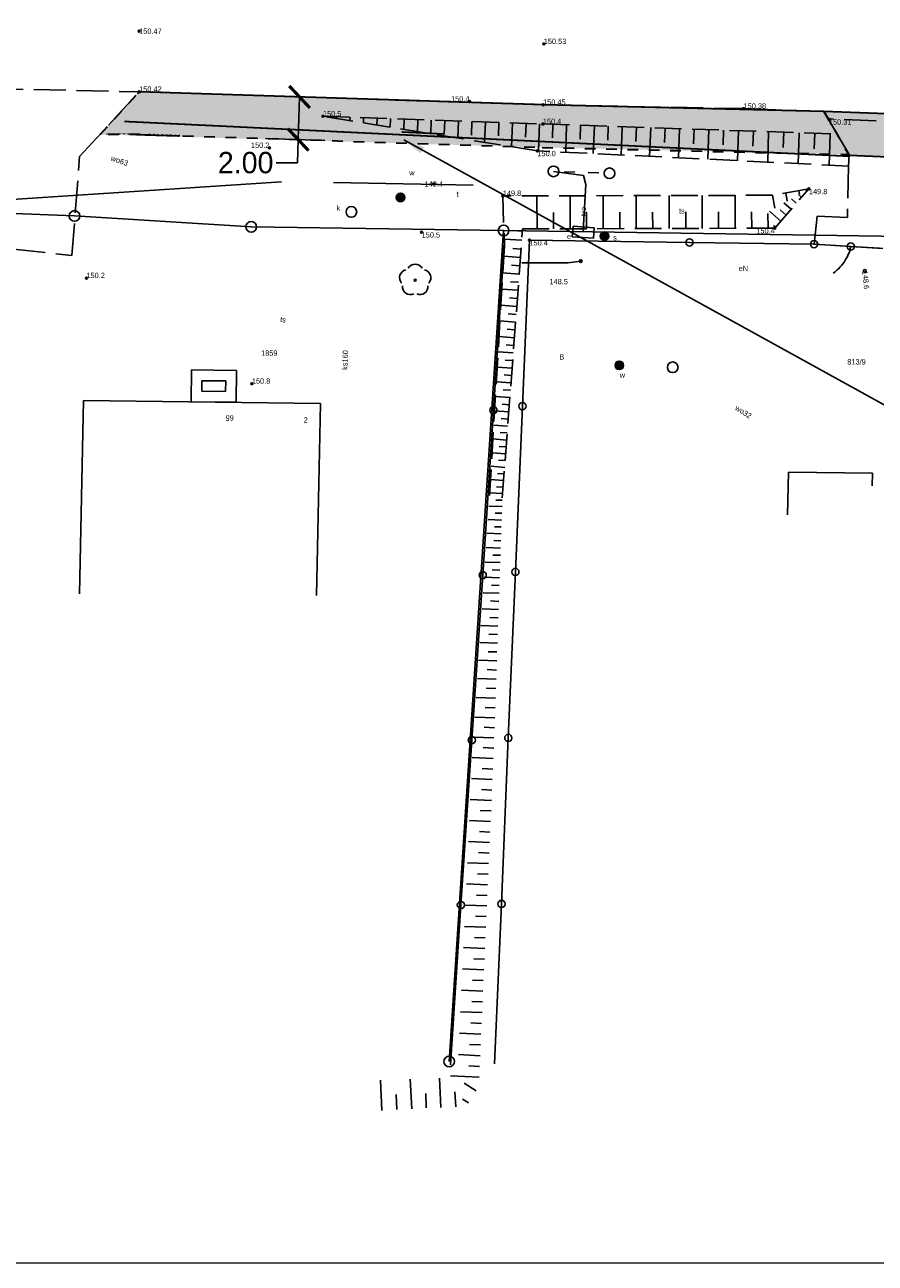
# Model space of a CAD drawing. Extents: x 7583285 to 7585126, y 6019995 to 6020809.
# Tile 4 of 54: x 7583665 to 7583705, y 6020644 to 6020702. Entities that reach past the tile are written whole.
import ezdxf
from ezdxf import colors
from ezdxf.entities.mleader import LeaderData, LeaderLine
from ezdxf.enums import TextEntityAlignment as Align
from ezdxf.math import Vec2, Vec3

# ---------------------------------------------------------------- set-up
doc = ezdxf.new("R2010")
doc.units = 0
doc.header["$MEASUREMENT"] = 0
for name, pattern in [('1_1', [0]), ('1_OTKJ', [2, 1.5, -0.5]), ('1_OTRK', [1.75, 1.25, -0.5]), ('1_OTRKG', [1.75, 1.25, -0.5]), ('3', [1, 0.5, -0.5]), ('3_EGBN', [0]), ('3_EGBS', [0]), ('3_EGBT', [0]), ('3_EGBU_A', [0]), ('4_SULO', [0])]:
    doc.linetypes.add(name, pattern=pattern)
doc.layers.get('0').update_dxf_attribs({"linetype": 'CONTINUOUS', "lineweight": 5})
doc.layers.get('Defpoints').update_dxf_attribs({"linetype": 'CONTINUOUS'})
for name, color, linetype, lineweight in [('0 ciek betonowy', 31, 'CONTINUOUS', 30), ('0 Krawężnik ', 1, 'CONTINUOUS', 30), ('0 Krawężnik najazdowy', 6, 'CONTINUOUS', 30), ('0 obrzeże', 51, '3', 30), ('Dzialki', 3, 'CONTINUOUS', 25), ('wymiar', 7, 'CONTINUOUS', 30)]:
    doc.layers.add(name, color=color, linetype=linetype, lineweight=lineweight)
for name, color, linetype in [('0 ozn pionowe', 7, 'CONTINUOUS'), ('EADTD_T_0', 216, 'CONTINUOUS'), ('EGBB_L_0', 36, '3_EGBU_A'), ('EGBC_E_T_0', 7, 'CONTINUOUS'), ('EGBC_L_0', 7, '3_EGBN'), ('EGBE_L_0', 7, '3_EGBT'), ('EGBE_L_3', 7, '3_EGBS'), ('Numery_dzialek', 7, 'CONTINUOUS'), ('Numery_uzytkow', 3, 'CONTINUOUS'), ('OTK_L_0', 7, '1_OTKJ'), ('OTO_L_0', 7, 'CONTINUOUS'), ('OTO_L_1', 7, 'CONTINUOUS'), ('OTO_L_2', 7, 'CONTINUOUS'), ('OTR_L_1', 7, '1_OTRK'), ('OTR_T_0', 7, 'CONTINUOUS'), ('OTR_T_1', 7, 'CONTINUOUS'), ('OTZ_T_0', 96, 'CONTINUOUS'), ('Punkty', 7, 'CONTINUOUS'), ('SUE_E_T_1', 1, 'CONTINUOUS'), ('SUE_T_4', 1, 'CONTINUOUS'), ('SUEP_E_T_0', 1, 'CONTINUOUS'), ('SUER_T_0', 1, 'CONTINUOUS'), ('SUK_E_T_4', 36, 'CONTINUOUS'), ('SUK_T_3', 36, 'CONTINUOUS'), ('SUKP_E_T_0', 36, 'CONTINUOUS'), ('SUL_L_1', 7, '4_SULO'), ('SUP_T_0', 7, 'CONTINUOUS'), ('SUP_T_2', 7, 'CONTINUOUS'), ('SUS_E_T_0', 7, 'CONTINUOUS'), ('SUS_T_0', 7, 'CONTINUOUS'), ('SUTP_E_T_0', 30, 'CONTINUOUS'), ('SUW_E_T_2', 5, 'CONTINUOUS'), ('SUW_T_5', 5, 'CONTINUOUS'), ('SUWP_E_T_0', 5, 'CONTINUOUS')]:
    doc.layers.add(name, color=color, linetype=linetype)
doc.dimstyles.new('Standard1', dxfattribs={"dimtxt": 1, "dimasz": 1, "dimexe": 1.25, "dimexo": 0.0625, "dimgap": 0.09, "dimtad": 0, "dimtih": 1, "dimtoh": 1, "dimzin": 0, "dimdsep": 46, "dimtxsty": 'Standard', "dimblk1": 'ARCHTICK', "dimblk2": 'ARCHTICK', "dimsah": 1, "dimcen": 0.09, "dimse2": 1, "dimaunit": 2, "dimazin": 0, "dimtfac": 1, "dimtdec": 4, "dimtofl": 0, "dimtmove": 0, "dimatfit": 3, "dimfxl": 1, "dimtolj": 1, "dimtzin": 0, "dimarcsym": 0})

# ---------------------------------------------------------------- blocks, each defined once
blk = doc.blocks.new('GRT')
at = {"linetype": 'Continuous'}
blk.add_circle((0, 0), 0.25, dxfattribs=at)
blk = doc.blocks.new('1_OTRN')
at = {"linetype": 'Continuous'}
blk.add_circle((0, 0), 0.045, dxfattribs=at)
blk = doc.blocks.new('1_OTRS')
at = {"linetype": 'Continuous'}
blk.add_circle((0, 0), 0.045, dxfattribs=at)
blk = doc.blocks.new('1_OTZL')
at = {"linetype": 'Continuous'}
blk.add_circle((0, 0), 0.045, dxfattribs=at)
for centre, start, end in [((0, 0.375), 30.14012, 149.85988), ((-0.357, 0.116), 102.14447, 221.86002), ((0.357, 0.116), 318.13998, 77.85553), ((-0.22, -0.303), 174.14818, 293.85423), ((0.22, -0.303), 246.14577, 5.85182)]:
    blk.add_arc(centre, 0.375, start, end, dxfattribs=at)
blk = doc.blocks.new('4_SUES')
at = {"linetype": 'Continuous'}
for p, q in [((0.5, 0.25), (-0.5, 0.25)), ((-0.5, 0.25), (-0.5, -0.25)), ((0.5, -0.25), (0.5, 0.25)), ((-0.5, -0.25), (0.5, -0.25))]:
    blk.add_line(p, q, dxfattribs=at)
blk = doc.blocks.new('4_SUPS')
at = {"linetype": 'Continuous'}
blk.add_circle((0, 0), 0.0625, dxfattribs=at)
blk = doc.blocks.new('4_SUKS')
at = {"linetype": 'Continuous'}
blk.add_circle((0, 0), 0.25, dxfattribs=at)
blk = doc.blocks.new('4_SUPP')
at = {"linetype": 'Continuous'}
blk.add_circle((0, 0), 0.25, dxfattribs=at)
blk = doc.blocks.new('4_SUPK')
at = {"linetype": 'Continuous'}
blk.add_circle((0, 0), 0.25, dxfattribs=at)
blk = doc.blocks.new('4_SUSU')
at = {"linetype": 'Continuous'}
for radius in [0.2, 0.175, 0.15, 0.125, 0.1, 0.075, 0.05, 0.025, 0.00715]:
    blk.add_circle((0, 0), radius, dxfattribs=at)
blk = doc.blocks.new('4_SUWW')
at = {"linetype": 'Continuous'}
for radius in [0.2, 0.175, 0.15, 0.125, 0.1, 0.075, 0.05, 0.025, 0.00715]:
    blk.add_circle((0, 0), radius, dxfattribs=at)
blk = doc.blocks.new('U-12a_1_bc_2.0_t')
at = {"true_color": 0xffffff}
h = blk.add_hatch(color=7, dxfattribs=at)
h.paths.add_polyline_path([(0, 48), (0, 0), (300, 0), (300, 48)])
h.paths.add_polyline_path([(2000, 0), (2000, 48), (1700, 48), (1700, 0)])
h.paths.add_polyline_path([(700, 0), (700, 48), (500, 48), (500, 0)])
h.paths.add_polyline_path([(1100, 0), (1100, 48), (900, 48), (900, 0)])
h.paths.add_polyline_path([(1500, 0), (1500, 48), (1300, 48), (1300, 0)])
h = blk.add_hatch(color=1)
h.paths.add_polyline_path([(700, 0), (700, 48), (900, 48), (900, 0)])
h.paths.add_polyline_path([(300, 48), (500, 48), (500, 0), (300, 0)])
h.paths.add_polyline_path([(1100, 0), (1100, 48), (1300, 48), (1300, 0)])
h.paths.add_polyline_path([(1500, 0), (1500, 48), (1700, 48), (1700, 0)])
at = {"color": 1}
for p, q in [((300, 48), (300, 0)), ((500, 48), (500, 0)), ((700, 48), (700, 0)), ((900, 48), (900, 0)), ((1100, 48), (1100, 0)), ((1300, 48), (1300, 0)), ((1500, 48), (1500, 0)), ((1700, 48), (1700, 0))]:
    blk.add_line(p, q, dxfattribs=at)
at = {"color": 0}
blk.add_lwpolyline([(0, 0, -1, -1, 0), (2000, 0, -1, -1, 0), (2000, 48, -1, -1, 0), (0, 48, -1, -1, 0)], format="xyseb", close=True, dxfattribs=at)
blk = doc.blocks.new('U-11ak_t')
at = {"color": 0, "const_width": 80}
blk.add_lwpolyline([(0, 0), (2000, 0)], dxfattribs=at)
blk = doc.blocks.new('_ArchTick')
at = {"color": 0, "linetype": 'ByBlock', "const_width": 0.15}
blk.add_lwpolyline([(-0.5, -0.5), (0.5, 0.5)], dxfattribs=at)
blk = doc.blocks.new('*D374')
at = {"layer": 'Defpoints', "color": 0, "transparency": 16777216}
for p in [(7583675.981, 6020698.4), (7583677.582, 6020698.348), (7583675.917, 6020696.402)]:
    blk.add_point(p, dxfattribs=at)
at = {"layer": 'wymiar', "color": 0, "lineweight": -2, "transparency": 16777216}
for p, q in [((7583677.582, 6020698.348), (7583677.517, 6020696.35)), ((7583675.98, 6020696.4), (7583678.767, 6020696.31)), ((7583677.517, 6020696.35), (7583677.482, 6020695.265)), ((7583677.482, 6020695.265), (7583676.482, 6020695.265))]:
    blk.add_line(p, q, dxfattribs=at)
for p, rotation in [((7583677.582, 6020698.348), 88.15514052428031), ((7583677.517, 6020696.35), 268.1551405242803)]:
    blk.add_blockref('_ArchTick', p, dxfattribs=dict(at, rotation=rotation))
at = {"layer": 'wymiar', "color": 0, "transparency": 16777216, "insert": (7583675.059, 6020695.265), "char_height": 1, "attachment_point": 5}
blk.add_mtext('\\A1;2.00', dxfattribs=at)

msp = doc.modelspace()

# ---------------------------------------------------------------- hatches: boundary and pattern name
at = {"lineweight": 30}
h = msp.add_hatch(color=256, dxfattribs=at)
h.dxf.hatch_style = 1
h.set_gradient(color1=(173, 173, 173), color2=(143, 143, 143), one_color=1, tint=0.47)
h.paths.add_polyline_path([(7584184.03, 6020688.51), (7584184.031, 6020686.51), (7584178.714, 6020686.51), (7584176.46, 6020686.51), (7584176.474, 6020685.823), (7584174.546, 6020685.784), (7584174.496, 6020686.51), (7584163.62, 6020686.51), (7584163.65, 6020685.562), (7584159.577, 6020685.433), (7584159.577, 6020686.573), (7584139.588, 6020686.604), (7584132.31, 6020686.604), (7584132.301, 6020685.049), (7584129.979, 6020685.03), (7584129.983, 6020686.611), (7584116.751, 6020686.67), (7584110.397, 6020686.67), (7584107.426, 6020686.51), (7584096, 6020686.51), (7584096.066, 6020684.156), (7584095.028, 6020684.155), (7584094.91, 6020686.47), (7584090.79, 6020686.45), (7584087.38, 6020686.5), (7584076.799, 6020686.5), (7584072.031, 6020686.5), (7584063.27, 6020686.437), (7584063.279, 6020684.188), (7584062.17, 6020684.22), (7584062.172, 6020686.49), (7584049.78, 6020686.5), (7584046.255, 6020686.78), (7584038.409, 6020686.989), (7584034.778, 6020687.086), (7584020.493, 6020687.518), (7584014.844, 6020687.619), (7583996.64, 6020687.906), (7583996.64, 6020685.863), (7583995.64, 6020685.863), (7583995.64, 6020687.886), (7583992.069, 6020687.886), (7583988.622, 6020688.013), (7583985.939, 6020688.013), (7583981.93, 6020687.765), (7583955.77, 6020687.575), (7583955.77, 6020686.07), (7583954.26, 6020686.07), (7583954.249, 6020687.588), (7583940.36, 6020687.47), (7583932.205, 6020686.457), (7583932.202, 6020687.581), (7583908.883, 6020687.917), (7583895.47, 6020688.454), (7583879.431, 6020690.274), (7583871.509, 6020690.557), (7583850.73, 6020691.44), (7583837.31, 6020690.63), (7583824.719, 6020690.63), (7583820.29, 6020690.88), (7583816.81, 6020690.8), (7583808.51, 6020691.09), (7583808.51, 6020688.714), (7583807.301, 6020688.755), (7583807.38, 6020691.12), (7583804.4, 6020691.19), (7583800.384, 6020691.296), (7583800.32, 6020688.87), (7583766.736, 6020690.08), (7583766.953, 6020690.832), (7583767.612, 6020692.057), (7583774.909, 6020692.004), (7583775.984, 6020691.939), (7583779.62, 6020692.04), (7583783.71, 6020692.04), (7583795.5, 6020691.91), (7583800.64, 6020693.44), (7583804.51, 6020693.25), (7583816.78, 6020692.99), (7583820.29, 6020692.88), (7583823.06, 6020692.75), (7583831.23, 6020692.43), (7583837.31, 6020692.745), (7583850.73, 6020693.44), (7583875.346, 6020692.44), (7583879.431, 6020692.274), (7583880.102, 6020692.247), (7583895.705, 6020690.525), (7583905.884, 6020690.209), (7583908.883, 6020690.117), (7583932.826, 6020689.714), (7583948.721, 6020689.587), (7583981.93, 6020689.965), (7583985.902, 6020690.012), (7583988.58, 6020690.044), (7583992.069, 6020690.086), (7583997.407, 6020690.086), (7584009.084, 6020689.773), (7584020.422, 6020689.518), (7584034.778, 6020689.086), (7584046.21, 6020688.78), (7584060.778, 6020688.677), (7584073.362, 6020688.67), (7584090.798, 6020688.67), (7584110.425, 6020688.67), (7584138.543, 6020688.573), (7584165.71, 6020688.573)])
h.paths.add_polyline_path([(7583755.187, 6020695.111), (7583754.885, 6020693.143), (7583760.83, 6020692.23), (7583761.245, 6020690.946), (7583761.322, 6020690.248), (7583751.485, 6020690.549), (7583751.578, 6020693.341), (7583746.91, 6020693.53), (7583726.307, 6020694.557), (7583707.51, 6020695.44), (7583709.508, 6020697.365), (7583734.856, 6020696.127)])
h.paths.add_polyline_path([(7583702.142, 6020697.67), (7583703.303, 6020695.65), (7583688.945, 6020695.982), (7583668.249, 6020696.589), (7583670.04, 6020698.557)])
h = msp.add_hatch(color=256, dxfattribs=at)
h.dxf.hatch_style = 1
h.set_gradient(color1=(204, 102, 102), color2=(155, 77, 77), one_color=1, tint=0.47)
h.paths.add_polyline_path([(7583756.734, 6020695.037), (7583770.674, 6020694.403), (7583770.659, 6020694.392), (7583769.564, 6020693.879), (7583768.593, 6020693.168), (7583767.612, 6020692.057), (7583766.953, 6020690.832), (7583766.728, 6020690.08), (7583761.319, 6020690.248), (7583761.245, 6020690.946), (7583760.83, 6020692.23), (7583760.22, 6020693.28), (7583759.86, 6020693.61), (7583759.854, 6020693.604), (7583758.038, 6020694.755)])
h.paths.add_polyline_path([(7583702.387, 6020697.256, 0.367892), (7583702.425, 6020697.3, 0.097239), (7583702.422, 6020697.317), (7583708.59, 6020697.06), (7583708.15, 6020696.39), (7583707.51, 6020695.44), (7583703.319, 6020695.624), (7583703.32, 6020695.65), (7583702.76, 6020696.61)])
h.paths.add_polyline_path([(7583702.144, 6020697.666), (7583702.918, 6020697.638), (7583706.198, 6020697.505, 0.66896), (7583706.281, 6020697.501), (7583708.812, 6020697.398), (7583709.508, 6020697.365), (7583708.477, 6020696.372), (7583708.15, 6020696.39), (7583708.59, 6020697.06), (7583702.422, 6020697.317, 0.619921), (7583702.341, 6020697.323)])
h.paths.add_polyline_path([(7583800.334, 6020690.03), (7583800.375, 6020691.1), (7583800.382, 6020691.276), (7583804.38, 6020691.19), (7583804.389, 6020690.089), (7583803.097, 6020690.07), (7583801.778, 6020690.051)])
h.paths.add_polyline_path([(7583802.34, 6020688.84, 0.17179), (7583801.778, 6020690.051), (7583800.334, 6020690.03), (7583800.318, 6020688.823), (7583802.169, 6020688.847)])
h.paths.add_polyline_path([(7583804.4, 6020688.75), (7583804.389, 6020690.089), (7583803.097, 6020690.07, 0.402105), (7583802.74, 6020688.824)])
h.paths.add_polyline_path([(7583802.34, 6020688.84, 0.17179), (7583801.778, 6020690.051), (7583803.097, 6020690.07, 0.402105), (7583802.74, 6020688.824), (7583802.169, 6020688.847)])
h.paths.add_polyline_path([(7583702.317, 6020697.362), (7583702.317, 6020696.987), (7583703.484, 6020696.987), (7583703.484, 6020697.362)], flags=24)
h.paths.add_polyline_path([(7583702.317, 6020697.362), (7583702.317, 6020696.987), (7583703.484, 6020696.987), (7583703.484, 6020697.362)], flags=24)
at = {"layer": '0 ciek betonowy', "lineweight": 30}
h = msp.add_hatch(color=256, dxfattribs=at)
h.dxf.hatch_style = 1
h.set_gradient(color1=(255, 191, 127), color2=(239, 179, 119), one_color=1, tint=0.47, name='CYLINDER')
h.paths.add_polyline_path([(7583697.817, 6020695.786), (7583698.317, 6020695.786), (7583698.317, 6020697.787), (7583697.817, 6020697.787)])

# ---------------------------------------------------------------- linework, layer by layer
at = {"lineweight": 9}
msp.add_lwpolyline([(7583879.239, 6020643.695), (7583658.739, 6020643.695), (7583658.739, 6020799.62), (7583879.239, 6020799.62), (7583879.239, 6020643.695)], dxfattribs=at)
at = {"layer": '0 Krawężnik ', "lineweight": 30}
for p, q in [((7583689.035, 6020697.979), (7583670.07, 6020698.59)), ((7583702.142, 6020697.67), (7583688.99, 6020697.98))]:
    msp.add_line(p, q, dxfattribs=at)
at = {"layer": '0 Krawężnik najazdowy', "lineweight": 30}
for p, q in [((7583708.812, 6020697.398), (7583702.142, 6020697.67)), ((7583703.319, 6020695.624), (7583707.51, 6020695.44))]:
    msp.add_line(p, q, dxfattribs=at)
at = {"layer": '0 obrzeże', "lineweight": 30}
for p, q in [((7583668.249, 6020696.589), (7583670.07, 6020698.59)), ((7583702.142, 6020697.67), (7583703.319, 6020695.624)), ((7583670.115, 6020696.589), (7583668.249, 6020696.589)), ((7583670.115, 6020696.589), (7583688.945, 6020695.982)), ((7583688.945, 6020695.982), (7583703.32, 6020695.65))]:
    msp.add_line(p, q, dxfattribs=at)
at = {"layer": 'Dzialki'}
for p, q in [((7583667.04, 6020692.77), (7583662.64, 6020692.94)), ((7583675.32, 6020692.26), (7583667.04, 6020692.77)), ((7583687.14, 6020692.09), (7583675.32, 6020692.26)), ((7583684.59, 6020653.15), (7583687.14, 6020692.09)), ((7583715.31, 6020691.67), (7583687.14, 6020692.09))]:
    msp.add_line(p, q, dxfattribs=at)
at = {"layer": 'EGBB_L_0', "linetype": '3_EGBU_A'}
for p, q in [((7583667.27, 6020675.07), (7583667.46, 6020684.13)), ((7583667.46, 6020684.13), (7583678.56, 6020683.99)), ((7583678.56, 6020683.99), (7583678.38, 6020674.98))]:
    msp.add_line(p, q, dxfattribs=at)
at = {"layer": 'EGBC_L_0', "linetype": '3_EGBN'}
for p, q in [((7583667.27, 6020675.07), (7583667.46, 6020684.13)), ((7583667.46, 6020684.13), (7583678.56, 6020683.99)), ((7583678.56, 6020683.99), (7583678.38, 6020674.98))]:
    msp.add_line(p, q, dxfattribs=at)
at = {"layer": 'EGBE_L_0', "linetype": '3_EGBT'}
for p, q in [((7583672.5, 6020684.06), (7583672.52, 6020685.56)), ((7583672.52, 6020685.56), (7583674.63, 6020685.53)), ((7583674.63, 6020685.53), (7583674.62, 6020684.04)), ((7583673, 6020684.56), (7583673.01, 6020685.05)), ((7583673.01, 6020685.05), (7583674.13, 6020685.04)), ((7583674.13, 6020685.04), (7583674.12, 6020684.54)), ((7583674.12, 6020684.54), (7583673, 6020684.56)), ((7583674.62, 6020684.04), (7583672.5, 6020684.06))]:
    msp.add_line(p, q, dxfattribs=at)
at = {"layer": 'EGBE_L_3', "linetype": '3_EGBS'}
for p, q in [((7583700.49, 6020680.77), (7583700.44, 6020678.76)), ((7583704.42, 6020680.72), (7583700.49, 6020680.77)), ((7583704.41, 6020680.12), (7583704.42, 6020680.72))]:
    msp.add_line(p, q, dxfattribs=at)
at = {"layer": 'OTK_L_0', "linetype": '1_OTKJ'}
for p, q in [((7583637.14, 6020699.32), (7583670.114, 6020698.581)), ((7583667.28, 6020695.55), (7583670.07, 6020698.59)), ((7583670.07, 6020698.59), (7583688.99, 6020697.98)), ((7583688.99, 6020697.98), (7583698.38, 6020697.8)), ((7583698.38, 6020697.8), (7583706.24, 6020697.52)), ((7583708.59, 6020697.06), (7583702.35, 6020697.32)), ((7583702.35, 6020697.32), (7583702.76, 6020696.61)), ((7583702.76, 6020696.61), (7583703.32, 6020695.65)), ((7583666.92, 6020690.92), (7583667.28, 6020695.55)), ((7583703.32, 6020695.65), (7583703.29, 6020695.11)), ((7583703.29, 6020695.11), (7583703.24, 6020692.7)), ((7583701.82, 6020692.76), (7583701.68, 6020691.45)), ((7583703.24, 6020692.7), (7583701.82, 6020692.76)), ((7583701.68, 6020691.45), (7583703.4, 6020691.34)), ((7583703.4, 6020691.34), (7583707.35, 6020691.1)), ((7583664.18, 6020691.22), (7583666.92, 6020690.92))]:
    msp.add_line(p, q, dxfattribs=at)
at = {"layer": 'OTO_L_0'}
for p, q in [((7583686.66, 6020683.67), (7583687.17, 6020691.4)), ((7583688.02, 6020683.86), (7583688.35, 6020691.64)), ((7583688.35, 6020691.64), (7583695.85, 6020691.53)), ((7583695.85, 6020691.53), (7583701.68, 6020691.45)), ((7583687.69, 6020676.09), (7583688.02, 6020683.86)), ((7583686.16, 6020675.94), (7583686.66, 6020683.67)), ((7583685.65, 6020668.21), (7583686.16, 6020675.94)), ((7583687.36, 6020668.31), (7583687.69, 6020676.09)), ((7583685.14, 6020660.48), (7583685.65, 6020668.21)), ((7583687.04, 6020660.53), (7583687.36, 6020668.31)), ((7583686.72, 6020653.04), (7583687.04, 6020660.53)), ((7583684.65, 6020653), (7583685.14, 6020660.48))]:
    msp.add_line(p, q, dxfattribs=at)
for centre in [(7583695.85, 6020691.53), (7583686.66, 6020683.67), (7583688.02, 6020683.86), (7583687.69, 6020676.09), (7583686.16, 6020675.94), (7583685.65, 6020668.21), (7583687.36, 6020668.31), (7583685.14, 6020660.48), (7583687.04, 6020660.53)]:
    msp.add_circle(centre, 0.17, dxfattribs=at)
at = {"layer": 'OTO_L_1'}
msp.add_line((7583704.75, 6020691.26), (7583703.4, 6020691.34), dxfattribs=at)
msp.add_circle((7583703.4, 6020691.34), 0.17, dxfattribs=at)
at = {"layer": 'OTO_L_2'}
for p, q in [((7583702.43, 6020691.4), (7583701.68, 6020691.45)), ((7583702.7, 6020691.39), (7583702.43, 6020691.4)), ((7583703.4, 6020691.34), (7583702.65, 6020691.39)), ((7583703.37, 6020691.24), (7583703.35, 6020691.14)), ((7583703.4, 6020691.34), (7583703.37, 6020691.24)), ((7583703.14, 6020690.7), (7583703.09, 6020690.61)), ((7583703.19, 6020690.78), (7583703.14, 6020690.7)), ((7583703.24, 6020690.87), (7583703.19, 6020690.78)), ((7583703.28, 6020690.96), (7583703.24, 6020690.87)), ((7583703.32, 6020691.05), (7583703.28, 6020690.96)), ((7583703.35, 6020691.14), (7583703.32, 6020691.05)), ((7583702.6, 6020690.11), (7583702.57, 6020690.09)), ((7583702.68, 6020690.17), (7583702.6, 6020690.11)), ((7583702.76, 6020690.24), (7583702.68, 6020690.17)), ((7583702.83, 6020690.3), (7583702.76, 6020690.24)), ((7583702.9, 6020690.38), (7583702.83, 6020690.3)), ((7583702.96, 6020690.45), (7583702.9, 6020690.38)), ((7583703.03, 6020690.53), (7583702.96, 6020690.45)), ((7583703.09, 6020690.61), (7583703.03, 6020690.53))]:
    msp.add_line(p, q, dxfattribs=at)
for centre in [(7583701.68, 6020691.45), (7583703.4, 6020691.34)]:
    msp.add_circle(centre, 0.17, dxfattribs=at)
at = {"layer": 'OTR_L_1', "linetype": '1_OTRKG'}
for p, q in [((7583678.68, 6020697.44), (7583688.98, 6020697.08)), ((7583688.98, 6020697.08), (7583702.76, 6020696.61)), ((7583701.44, 6020694.04), (7583699.74, 6020693.74)), ((7583699.84, 6020692.2), (7583701.44, 6020694.04)), ((7583687.08, 6020679.56), (7583688.03, 6020692.16)), ((7583688.03, 6020692.16), (7583699.84, 6020692.2))]:
    msp.add_line(p, q, dxfattribs=at)
at = {"layer": 'OTR_L_1', "linetype": '1_OTRK'}
for p, q in [((7583688.72, 6020695.82), (7583678.68, 6020697.44)), ((7583702.76, 6020696.61), (7583703.32, 6020695.65)), ((7583703.29, 6020695.11), (7583688.72, 6020695.82)), ((7583703.32, 6020695.65), (7583703.29, 6020695.11)), ((7583699.74, 6020693.74), (7583687.1, 6020693.71)), ((7583687.1, 6020693.71), (7583687.18, 6020691.37)), ((7583687.18, 6020691.37), (7583686.48, 6020679.67))]:
    msp.add_line(p, q, dxfattribs=at)
at = {"layer": 'OTR_L_1', "linetype": '1_1'}
for p, q in [((7583679.31, 6020697.42), (7583679.31, 6020697.34)), ((7583679.95, 6020697.4), (7583679.94, 6020697.24)), ((7583680.58, 6020697.37), (7583680.57, 6020697.13)), ((7583681.22, 6020697.35), (7583681.2, 6020697.03)), ((7583681.85, 6020697.33), (7583681.83, 6020696.93)), ((7583682.48, 6020697.31), (7583682.47, 6020696.83)), ((7583683.12, 6020697.28), (7583683.1, 6020696.73)), ((7583683.75, 6020697.26), (7583683.73, 6020696.63)), ((7583684.38, 6020697.24), (7583684.36, 6020696.61)), ((7583685.02, 6020697.22), (7583684.99, 6020696.42)), ((7583685.65, 6020697.2), (7583685.63, 6020696.56)), ((7583686.29, 6020697.17), (7583686.25, 6020696.22)), ((7583686.92, 6020697.15), (7583686.9, 6020696.52)), ((7583687.55, 6020697.13), (7583687.51, 6020696.01)), ((7583688.19, 6020697.11), (7583688.16, 6020696.47)), ((7583688.82, 6020697.09), (7583688.78, 6020695.82)), ((7583689.45, 6020697.06), (7583689.43, 6020696.43)), ((7583690.09, 6020697.04), (7583690.05, 6020695.76)), ((7583690.74, 6020697.02), (7583690.72, 6020696.37)), ((7583691.39, 6020697), (7583691.34, 6020695.69)), ((7583692.04, 6020696.98), (7583692.02, 6020696.32)), ((7583692.7, 6020696.95), (7583692.65, 6020695.63)), ((7583693.36, 6020696.93), (7583693.34, 6020696.26)), ((7583694.03, 6020696.91), (7583693.98, 6020695.56)), ((7583694.7, 6020696.89), (7583694.68, 6020696.21)), ((7583695.38, 6020696.86), (7583695.33, 6020695.5)), ((7583696.06, 6020696.84), (7583696.04, 6020696.15)), ((7583696.75, 6020696.82), (7583696.7, 6020695.43)), ((7583697.44, 6020696.79), (7583697.42, 6020696.1)), ((7583698.14, 6020696.77), (7583698.09, 6020695.36)), ((7583698.85, 6020696.75), (7583698.82, 6020696.04)), ((7583699.55, 6020696.72), (7583699.51, 6020695.29)), ((7583700.27, 6020696.7), (7583700.24, 6020695.98)), ((7583700.99, 6020696.67), (7583700.94, 6020695.22)), ((7583701.71, 6020696.65), (7583701.69, 6020695.92)), ((7583702.44, 6020696.62), (7583702.39, 6020695.15)), ((7583688.71, 6020692.16), (7583688.7, 6020693.71)), ((7583690.26, 6020692.17), (7583690.25, 6020693.72)), ((7583691.81, 6020692.17), (7583691.8, 6020693.72)), ((7583693.35, 6020692.18), (7583693.35, 6020693.72)), ((7583694.9, 6020692.18), (7583694.89, 6020693.73)), ((7583696.44, 6020692.19), (7583696.44, 6020693.73)), ((7583697.98, 6020692.19), (7583697.98, 6020693.74)), ((7583699.74, 6020693.74), (7583699.85, 6020693.14)), ((7583700.36, 6020693.85), (7583700.42, 6020693.46)), ((7583700.85, 6020693.37), (7583700.62, 6020693.57)), ((7583701.1, 6020693.65), (7583700.96, 6020693.77)), ((7583700.97, 6020693.96), (7583701, 6020693.79)), ((7583701.34, 6020693.93), (7583701.3, 6020693.96)), ((7583700.12, 6020692.52), (7583699.59, 6020692.99)), ((7583700.37, 6020692.8), (7583700.09, 6020693.05)), ((7583700.61, 6020693.09), (7583700.27, 6020693.38)), ((7583689.48, 6020692.16), (7583689.48, 6020692.94)), ((7583691.03, 6020692.17), (7583691.03, 6020692.94)), ((7583692.58, 6020692.18), (7583692.58, 6020692.95)), ((7583694.13, 6020692.18), (7583694.12, 6020692.95)), ((7583695.67, 6020692.19), (7583695.67, 6020692.96)), ((7583697.21, 6020692.19), (7583697.21, 6020692.96)), ((7583698.76, 6020692.2), (7583698.75, 6020692.97)), ((7583699.53, 6020692.2), (7583699.52, 6020692.89)), ((7583688.02, 6020692.06), (7583687.59, 6020692.09)), ((7583699.88, 6020692.24), (7583699.78, 6020692.33)), ((7583687.99, 6020691.63), (7583687.17, 6020691.69)), ((7583687.96, 6020691.22), (7583687.57, 6020691.25)), ((7583687.93, 6020690.82), (7583687.15, 6020690.88)), ((7583687.87, 6020690.05), (7583687.1, 6020690.11)), ((7583687.9, 6020690.43), (7583687.51, 6020690.46)), ((7583687.84, 6020689.67), (7583687.46, 6020689.69)), ((7583687.81, 6020689.29), (7583687.06, 6020689.34)), ((7583687.78, 6020688.91), (7583687.41, 6020688.94)), ((7583687.76, 6020688.53), (7583687.01, 6020688.59)), ((7583687.7, 6020687.79), (7583686.97, 6020687.85)), ((7583687.73, 6020688.16), (7583687.36, 6020688.19)), ((7583687.67, 6020687.43), (7583687.31, 6020687.46)), ((7583687.65, 6020687.06), (7583686.93, 6020687.12)), ((7583687.62, 6020686.7), (7583687.26, 6020686.73)), ((7583687.59, 6020686.35), (7583686.88, 6020686.4)), ((7583687.57, 6020685.99), (7583687.21, 6020686.02)), ((7583687.54, 6020685.64), (7583686.84, 6020685.69)), ((7583687.49, 6020684.95), (7583686.8, 6020685)), ((7583687.51, 6020685.29), (7583687.17, 6020685.32)), ((7583687.43, 6020684.26), (7583686.76, 6020684.31)), ((7583687.46, 6020684.6), (7583687.12, 6020684.63)), ((7583687.41, 6020683.92), (7583687.07, 6020683.95)), ((7583687.38, 6020683.59), (7583686.72, 6020683.64)), ((7583687.36, 6020683.25), (7583687.03, 6020683.28)), ((7583687.33, 6020682.92), (7583686.68, 6020682.97)), ((7583687.31, 6020682.6), (7583686.98, 6020682.62)), ((7583687.28, 6020682.27), (7583686.64, 6020682.32)), ((7583687.26, 6020681.95), (7583686.94, 6020681.97)), ((7583687.24, 6020681.63), (7583686.6, 6020681.67)), ((7583687.19, 6020680.99), (7583686.56, 6020681.04)), ((7583687.21, 6020681.31), (7583686.9, 6020681.33)), ((7583687.14, 6020680.37), (7583686.52, 6020680.42)), ((7583687.16, 6020680.68), (7583686.85, 6020680.7)), ((7583687.09, 6020679.76), (7583686.49, 6020679.8)), ((7583687.12, 6020680.06), (7583686.81, 6020680.08)), ((7583687.07, 6020679.15), (7583686.45, 6020679.17)), ((7583687.08, 6020679.45), (7583686.77, 6020679.46)), ((7583687.04, 6020678.52), (7583686.41, 6020678.54)), ((7583687.06, 6020678.84), (7583686.74, 6020678.85)), ((7583687.02, 6020677.88), (7583686.36, 6020677.9)), ((7583687.03, 6020678.2), (7583686.71, 6020678.21)), ((7583687.01, 6020677.55), (7583686.68, 6020677.56)), ((7583687, 6020677.21), (7583686.32, 6020677.24)), ((7583686.99, 6020676.87), (7583686.64, 6020676.88)), ((7583686.98, 6020676.53), (7583686.27, 6020676.55)), ((7583686.96, 6020676.18), (7583686.61, 6020676.19)), ((7583686.95, 6020675.82), (7583686.23, 6020675.84)), ((7583686.93, 6020675.09), (7583686.18, 6020675.11)), ((7583686.94, 6020675.46), (7583686.57, 6020675.47)), ((7583686.91, 6020674.71), (7583686.53, 6020674.73)), ((7583686.9, 6020674.33), (7583686.13, 6020674.36)), ((7583686.89, 6020673.94), (7583686.49, 6020673.96)), ((7583686.87, 6020673.55), (7583686.08, 6020673.58)), ((7583686.85, 6020672.75), (7583686.02, 6020672.78)), ((7583686.86, 6020673.15), (7583686.45, 6020673.17)), ((7583686.83, 6020672.34), (7583686.41, 6020672.35)), ((7583686.82, 6020671.92), (7583685.97, 6020671.95)), ((7583686.8, 6020671.49), (7583686.37, 6020671.51)), ((7583686.79, 6020671.06), (7583685.91, 6020671.09)), ((7583686.77, 6020670.62), (7583686.33, 6020670.64)), ((7583686.76, 6020670.17), (7583685.85, 6020670.2)), ((7583686.73, 6020669.26), (7583685.79, 6020669.29)), ((7583686.74, 6020669.72), (7583686.28, 6020669.74)), ((7583686.71, 6020668.79), (7583686.23, 6020668.81)), ((7583686.69, 6020668.32), (7583685.73, 6020668.35)), ((7583686.68, 6020667.83), (7583686.19, 6020667.86)), ((7583686.65, 6020667.34), (7583685.67, 6020667.39)), ((7583686.63, 6020666.85), (7583686.14, 6020666.88)), ((7583686.61, 6020666.36), (7583685.63, 6020666.41)), ((7583686.59, 6020665.87), (7583686.1, 6020665.89)), ((7583686.57, 6020665.38), (7583685.58, 6020665.42)), ((7583686.55, 6020664.89), (7583686.05, 6020664.91)), ((7583686.52, 6020664.4), (7583685.54, 6020664.44)), ((7583686.48, 6020663.41), (7583685.49, 6020663.45)), ((7583686.5, 6020663.9), (7583686.01, 6020663.92)), ((7583686.46, 6020662.91), (7583685.96, 6020662.94)), ((7583686.44, 6020662.42), (7583685.45, 6020662.46)), ((7583686.41, 6020661.92), (7583685.92, 6020661.95)), ((7583686.39, 6020661.43), (7583685.4, 6020661.47)), ((7583686.37, 6020660.93), (7583685.87, 6020660.95)), ((7583686.35, 6020660.44), (7583685.35, 6020660.48)), ((7583686.33, 6020659.94), (7583685.83, 6020659.96)), ((7583686.3, 6020659.44), (7583685.31, 6020659.48)), ((7583686.28, 6020658.94), (7583685.78, 6020658.96)), ((7583686.26, 6020658.44), (7583685.26, 6020658.49)), ((7583686.24, 6020657.94), (7583685.74, 6020657.96)), ((7583686.21, 6020657.44), (7583685.21, 6020657.49)), ((7583686.17, 6020656.44), (7583685.17, 6020656.49)), ((7583686.19, 6020656.94), (7583685.69, 6020656.96)), ((7583686.15, 6020655.94), (7583685.65, 6020655.96)), ((7583686.13, 6020655.44), (7583685.12, 6020655.48)), ((7583686.1, 6020654.93), (7583685.6, 6020654.96)), ((7583686.08, 6020654.43), (7583685.07, 6020654.47)), ((7583686.06, 6020653.93), (7583685.55, 6020653.95)), ((7583686.04, 6020653.42), (7583685.03, 6020653.47)), ((7583686.01, 6020652.92), (7583685.51, 6020652.94)), ((7583684.2, 6020651), (7583684.13, 6020652.36)), ((7583685.99, 6020652.41), (7583684.65, 6020652.47)), ((7583681.44, 6020650.86), (7583681.37, 6020652.28)), ((7583682.84, 6020650.93), (7583682.77, 6020652.32)), ((7583685.86, 6020651.77), (7583685.29, 6020652.14)), ((7583682.14, 6020650.9), (7583682.11, 6020651.6)), ((7583683.52, 6020650.97), (7583683.49, 6020651.65)), ((7583684.9, 6020651.03), (7583684.86, 6020651.73)), ((7583685.49, 6020651.21), (7583685.21, 6020651.39))]:
    msp.add_line(p, q, dxfattribs=at)
msp.add_point((7583678.68, 6020697.44), dxfattribs=at)
at = {"layer": 'SUER_T_0', "linetype": 'Continuous'}
for p in [(7583688, 6020690.57), (7583690.75, 6020690.65)]:
    msp.add_line(p, (7583690.15, 6020690.57), dxfattribs=at)
at = {"layer": 'SUL_L_1', "linetype": '4_SULO'}
for p, q in [((7583690.89, 6020694.67), (7583689.48, 6020694.86)), ((7583676.74, 6020694.37), (7583663.23, 6020693.49)), ((7583679.17, 6020694.34), (7583685.72, 6020694.21)), ((7583690.87, 6020692.08), (7583690.99, 6020694.24)), ((7583690.99, 6020694.24), (7583690.89, 6020694.67))]:
    msp.add_line(p, q, dxfattribs=at)
at = {"layer": 'SUP_T_2', "linetype": 'Continuous'}
for p, q in [((7583690.48, 6020694.83), (7583689.98, 6020694.84)), ((7583691.6, 6020694.79), (7583691.1, 6020694.8))]:
    msp.add_line(p, q, dxfattribs=at)

# ---------------------------------------------------------------- block references
at = {"lineweight": 9, "xscale": 0.001, "yscale": 0.001, "zscale": 0.001}
for p, rotation in [((7583668.249, 6020696.589), 359.8763014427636), ((7583670.249, 6020696.584), 357.7161663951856)]:
    msp.add_blockref('U-12a_1_bc_2.0_t', p, dxfattribs=dict(at, rotation=rotation))
at = {"layer": '0 ozn pionowe', "lineweight": 9, "xscale": 0.001, "yscale": 0.001, "zscale": 0.001}
for p, rotation in [((7583671.371, 6020697.104), 177.2454494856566), ((7583673.369, 6020697.008), 177.2454494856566), ((7583675.367, 6020696.912), 177.2454494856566), ((7583671.948, 6020696.516), 178.2552144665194), ((7583677.364, 6020696.815), 177.2454494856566), ((7583679.362, 6020696.719), 177.2454494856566), ((7583681.36, 6020696.623), 177.2454494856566), ((7583683.357, 6020696.527), 177.2454494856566), ((7583684.36, 6020696.61), 177.2454494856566), ((7583685.355, 6020696.431), 177.2454494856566), ((7583687.353, 6020696.335), 177.2454494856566), ((7583689.35, 6020696.239), 177.2454494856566), ((7583691.348, 6020696.143), 177.2454494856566), ((7583693.346, 6020696.047), 177.2454494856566), ((7583695.343, 6020695.95), 177.2454494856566), ((7583697.341, 6020695.854), 177.2454494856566), ((7583699.339, 6020695.758), 177.2454494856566), ((7583701.336, 6020695.662), 177.2454494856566), ((7583703.334, 6020695.566), 177.2454494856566)]:
    msp.add_blockref('U-11ak_t', p, dxfattribs=dict(at, rotation=rotation))
at = {"layer": 'OTR_T_0'}
for p in [(7583670.07, 6020701.43), (7583689.02, 6020700.83), (7583670.07, 6020698.59), (7583688.99, 6020697.98), (7583698.38, 6020697.8), (7583702.38, 6020697.3)]:
    msp.add_blockref('1_OTRS', p, dxfattribs=at)
at = {"layer": 'OTR_T_1', "rotation": 0.41379}
for p in [(7583685.54, 6020698.13), (7583683.87, 6020694.27), (7583683.3, 6020692.01)]:
    msp.add_blockref('1_OTRN', p, dxfattribs=at)
at = {"layer": 'OTR_T_1'}
for p in [(7583678.68, 6020697.44), (7583688.98, 6020697.08), (7583676.17, 6020695.96), (7583688.72, 6020695.82), (7583687.1, 6020693.71), (7583701.44, 6020694.04), (7583699.84, 6020692.2), (7583688.35, 6020691.64), (7583667.6, 6020689.86), (7583675.35, 6020684.91)]:
    msp.add_blockref('1_OTRN', p, dxfattribs=at)
at = {"layer": 'OTZ_T_0'}
msp.add_blockref('1_OTZL', (7583683, 6020689.76), dxfattribs=at)
at = {"layer": 'Punkty'}
for p in [(7583667.04, 6020692.77), (7583675.32, 6020692.26), (7583687.14, 6020692.09), (7583684.59, 6020653.15)]:
    msp.add_blockref('GRT', p, dxfattribs=at)
at = {"layer": 'SUE_T_4', "rotation": 355.5538710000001}
msp.add_blockref('4_SUES', (7583690.87, 6020692.01), dxfattribs=at)
at = {"layer": 'SUER_T_0'}
for p in [(7583690.75, 6020690.65), (7583704.06, 6020690.2)]:
    msp.add_blockref('4_SUPS', p, dxfattribs=at)
at = {"layer": 'SUK_T_3'}
msp.add_blockref('4_SUKS', (7583680.01, 6020692.96), dxfattribs=at)
at = {"layer": 'SUP_T_0'}
msp.add_blockref('4_SUPK', (7583695.06, 6020685.68), dxfattribs=at)
at = {"layer": 'SUP_T_2'}
for p in [(7583689.48, 6020694.86), (7583692.1, 6020694.77)]:
    msp.add_blockref('4_SUPP', p, dxfattribs=at)
at = {"layer": 'SUS_T_0'}
msp.add_blockref('4_SUSU', (7583691.87, 6020691.83), dxfattribs=at)
at = {"layer": 'SUW_T_5'}
for p in [(7583682.31, 6020693.64), (7583692.56, 6020685.77)]:
    msp.add_blockref('4_SUWW', p, dxfattribs=at)

# ---------------------------------------------------------------- texts
at = {"layer": 'EADTD_T_0'}
msp.add_text('65', height=0.25, rotation=180, dxfattribs=at).set_placement((7583674.5, 6020683.43))
at = {"layer": 'EGBC_E_T_0'}
msp.add_text('2', height=0.25, dxfattribs=at).set_placement((7583677.87, 6020683.21), align=Align.MIDDLE)
at = {"layer": 'Numery_dzialek'}
for s, p in [('1859', (7583675.78, 6020686.47)), ('813/9', (7583703.24, 6020686.06))]:
    msp.add_text(s, height=0.25, dxfattribs=at).set_placement(p, align=Align.TOP_LEFT)
at = {"layer": 'Numery_uzytkow'}
msp.add_text('B', height=0.25, dxfattribs=at).set_placement((7583689.75, 6020686.04))
at = {"layer": 'OTR_T_0'}
msp.add_text('150.47', height=0.25, rotation=359.96023, dxfattribs=at).set_placement((7583670.07, 6020701.43), align=Align.MIDDLE_LEFT)
for s, p in [('150.53', (7583689.02, 6020700.83)), ('150.42', (7583670.07, 6020698.59)), ('150.45', (7583688.99, 6020697.98)), ('150.38', (7583698.38, 6020697.8))]:
    msp.add_text(s, height=0.25, dxfattribs=at).set_placement(p)
msp.add_text('150.31', height=0.25, dxfattribs=at).set_placement((7583702.38, 6020697.3), align=Align.TOP_LEFT)
at = {"layer": 'OTR_T_1'}
for s, p in [('150.4', (7583685.54, 6020698.13)), ('150.2', (7583676.17, 6020695.96))]:
    msp.add_text(s, height=0.25, dxfattribs=at).set_placement(p, align=Align.RIGHT)
for s, p in [('150.5', (7583678.68, 6020697.44)), ('150.4', (7583688.98, 6020697.08)), ('149.8', (7583687.1, 6020693.71)), ('150.2', (7583667.6, 6020689.86)), ('150.8', (7583675.35, 6020684.91))]:
    msp.add_text(s, height=0.25, dxfattribs=at).set_placement(p)
for s, p in [('150.0', (7583688.72, 6020695.82)), ('149.8', (7583701.44, 6020694.04)), ('150.5', (7583683.3, 6020692.01)), ('150.4', (7583688.35, 6020691.64))]:
    msp.add_text(s, height=0.25, dxfattribs=at).set_placement(p, align=Align.TOP_LEFT)
msp.add_text('149.4', height=0.25, dxfattribs=at).set_placement((7583683.87, 6020694.27), align=Align.MIDDLE)
msp.add_text('150.4', height=0.25, dxfattribs=at).set_placement((7583699.84, 6020692.2), align=Align.TOP_RIGHT)
at = {"layer": 'SUE_E_T_1'}
msp.add_text('e', height=0.25, dxfattribs=at).set_placement((7583690.3, 6020691.94), align=Align.TOP_RIGHT)
at = {"layer": 'SUEP_E_T_0'}
for rotation, p in [(266.98721, (7583690.92, 6020692.97)), (358.88157, (7583698.37, 6020690.31))]:
    msp.add_text('eN', height=0.25, rotation=rotation, dxfattribs=at).set_placement(p, align=Align.MIDDLE)
at = {"layer": 'SUER_T_0'}
msp.add_text('148.6', height=0.25, rotation=275.7365, dxfattribs=at).set_placement((7583704.06, 6020690.2), align=Align.MIDDLE_LEFT)
msp.add_text('148.5', height=0.25, dxfattribs=at).set_placement((7583690.15, 6020689.57), align=Align.RIGHT)
at = {"layer": 'SUK_E_T_4'}
msp.add_text('k', height=0.25, dxfattribs=at).set_placement((7583679.49, 6020693.02), align=Align.RIGHT)
at = {"layer": 'SUKP_E_T_0'}
msp.add_text('ks160', height=0.25, rotation=87.25645, dxfattribs=at).set_placement((7583679.71, 6020686.02), align=Align.MIDDLE)
at = {"layer": 'SUS_E_T_0'}
msp.add_text('s', height=0.25, dxfattribs=at).set_placement((7583692.27, 6020691.63))
at = {"layer": 'SUTP_E_T_0'}
for s, rotation, p in [('t', 359.13365, (7583684.99, 6020693.79)), ('ts', 0.86945, (7583695.49, 6020693)), ('ts', 351.5631, (7583676.81, 6020687.91))]:
    msp.add_text(s, height=0.25, rotation=rotation, dxfattribs=at).set_placement(p, align=Align.MIDDLE)
at = {"layer": 'SUW_E_T_2'}
for p in [(7583682.72, 6020694.92), (7583692.58, 6020685.44)]:
    msp.add_text('w', height=0.25, dxfattribs=at).set_placement(p, align=Align.TOP_LEFT)
at = {"layer": 'SUWP_E_T_0'}
for s, rotation, p in [('wo63', 340.94792, (7583669.15, 6020695.36)), ('wo32', 327.73886, (7583698.37, 6020683.59))]:
    msp.add_text(s, height=0.25, rotation=rotation, dxfattribs=at).set_placement(p, align=Align.MIDDLE)

# ---------------------------------------------------------------- dimensions: what is measured, and where the dimension line sits
at = {"layer": 'wymiar'}
dim = msp.add_linear_dim(base=(7583677.582, 6020698.348), p1=(7583675.917, 6020696.402), p2=(7583675.981, 6020698.4), angle=88.15514, dimstyle='Standard1', dxfattribs=at)
dim.commit()
dim.dimension.update_dxf_attribs({"geometry": '*D374', "text_midpoint": (7583675.059, 6020695.265), "dimtype": 161})

# ---------------------------------------------------------------- leaders
at = {"layer": '0 ozn pionowe', "lineweight": 9}
ml = msp.add_multileader_mtext('Standard', dxfattribs=at)
ml.set_content('')
ml.set_leader_properties()
ml.build(insert=Vec2(0, 0))
ml.multileader.update_dxf_attribs({"has_dogleg": 0, "dogleg_length": 2, "arrow_head_size": 0})
ctx = ml.context
ctx.base_point, ctx.char_height, ctx.arrow_head_size, ctx.landing_gap_size = Vec3(0, 0), 0.2, 0, 0.4
notes = []
notes.append((ctx, [(0, (1, 1, 0), (7583726.08, 6020673.366), (-1, 0), 2, [(0, [(7583682.46, 6020696.331)], 256, [])])]))
ctx.mtext, ml.multileader.dxf.content_type = None, 0
for ctx, leaders in notes:
    for number, flags, end, landing, length, lines in leaders:
        leader = LeaderData()
        leader.index, (leader.has_last_leader_line, leader.has_dogleg_vector, leader.attachment_direction) = number, flags
        leader.last_leader_point, leader.dogleg_vector, leader.dogleg_length = Vec3(end), Vec3(landing), length
        for number, points, colour, breaks in lines:
            line = LeaderLine()
            line.index, line.vertices, line.color, line.breaks = number, Vec3.list(points), colors.encode_raw_color(colour), breaks
            leader.lines.append(line)
        ctx.leaders.append(leader)

doc.saveas('drawing.dxf')
